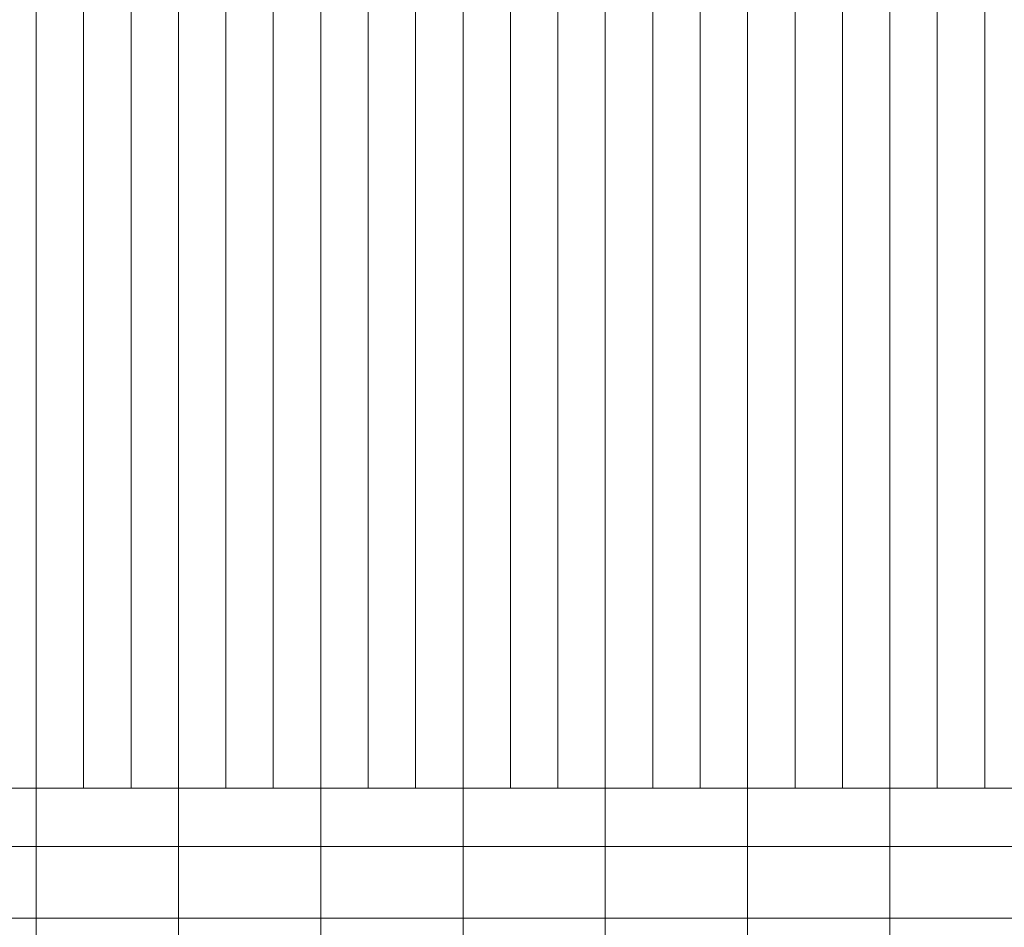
# Model space of a CAD drawing. Extents: x -620 to 300, y 62 to 1112.
# Tile 223 of 235: x -233 to -150, y 828 to 904. Entities that reach past the tile are written whole.
import ezdxf
from ezdxf.lldxf.tags import DXFTag

# ---------------------------------------------------------------- set-up
doc = ezdxf.new("R2010")
doc.units = 0
doc.layers.get('0').update_dxf_attribs({"lineweight": 13})
doc.layers.add('60- 61 allgemeine Ausstattung- 4 Terrassen', color=9, linetype='Continuous', lineweight=9, true_color=0x808080)
doc.layers.add('70 -71 Achsen- 1 Gebäudeachsen', color=7, linetype='STRICHPUNKT2-A06CPVE5L0', lineweight=18)
tags = doc.linetypes.add('STRICHPUNKT2-A06CPVE5L0', pattern=[12.7, 6.35, -3.175, 0, -3.175]).pattern_tags.tags
tags[10:11] = [DXFTag(74, 4), DXFTag(75, 0), DXFTag(340, '0'), DXFTag(46, 0.0), DXFTag(50, 0.0), DXFTag(44, 0.0), DXFTag(45, 0.0)]
tags[8:9] = [DXFTag(74, 4), DXFTag(75, 0), DXFTag(340, '0'), DXFTag(46, 0.0), DXFTag(50, 0.0), DXFTag(44, 0.0), DXFTag(45, 0.0)]
tags[6:7] = [DXFTag(74, 4), DXFTag(75, 0), DXFTag(340, '0'), DXFTag(46, 0.0), DXFTag(50, 0.0), DXFTag(44, 0.0), DXFTag(45, 0.0)]
tags[4:5] = [DXFTag(74, 4), DXFTag(75, 0), DXFTag(340, '0'), DXFTag(46, 0.0), DXFTag(50, 0.0), DXFTag(44, 0.0), DXFTag(45, 0.0)]

# ---------------------------------------------------------------- blocks, each defined once
blk = doc.blocks.new('Referenz-A06CPVE6L0')
at = {"layer": '60- 61 allgemeine Ausstattung- 4 Terrassen', "color": 0}
for p, q in [((-231.159, 839.353), (-231.159, 959.353)), ((-227.159, 839.353), (-227.159, 959.353)), ((-223.159, 839.353), (-223.159, 959.353)), ((-219.159, 839.353), (-219.159, 959.353)), ((-215.159, 839.353), (-215.159, 959.353)), ((-211.159, 839.353), (-211.159, 959.353)), ((-207.159, 839.353), (-207.159, 959.353)), ((-203.159, 839.353), (-203.159, 959.353)), ((-199.159, 839.353), (-199.159, 959.353)), ((-195.159, 839.353), (-195.159, 959.353)), ((-191.159, 839.353), (-191.159, 959.353)), ((-187.159, 839.353), (-187.159, 959.353)), ((-183.159, 839.353), (-183.159, 959.353)), ((-179.159, 839.353), (-179.159, 959.353)), ((-175.159, 839.353), (-175.159, 959.353)), ((-171.159, 839.353), (-171.159, 959.353)), ((-167.159, 839.353), (-167.159, 959.353)), ((-163.159, 839.353), (-163.159, 959.353)), ((-159.159, 839.353), (-159.159, 959.353)), ((-155.159, 839.353), (-155.159, 959.353)), ((-151.159, 839.353), (-151.159, 959.353)), ((-133.979, 839.371), (-246.531, 839.337)), ((-133.379, 839.353), (-246.519, 839.353)), ((-231.159, 782.853), (-231.159, 839.342)), ((-219.159, 782.853), (-219.159, 839.345)), ((-207.159, 782.853), (-207.159, 839.349)), ((-195.159, 782.853), (-195.159, 839.353)), ((-183.159, 782.853), (-183.159, 839.356)), ((-171.159, 782.853), (-171.159, 839.36)), ((-159.159, 782.853), (-159.159, 839.363)), ((-453.079, 828.394), (-133.979, 828.394))]:
    blk.add_line(p, q, dxfattribs=at)
at = {"layer": '70 -71 Achsen- 1 Gebäudeachsen', "color": 0, "linetype": 'STRICHPUNKT2-A06CPVE5L0', "ltscale": 0.18}
blk.add_line((-538.631, 834.453), (76.595, 834.453), dxfattribs=at)

msp = doc.modelspace()

# ---------------------------------------------------------------- block references
at = {"color": 8, "lineweight": 13, "ltscale": 0.13, "true_color": 0x808080}
msp.add_blockref('Referenz-A06CPVE6L0', (0, 0), dxfattribs=at)

doc.saveas('drawing.dxf')
